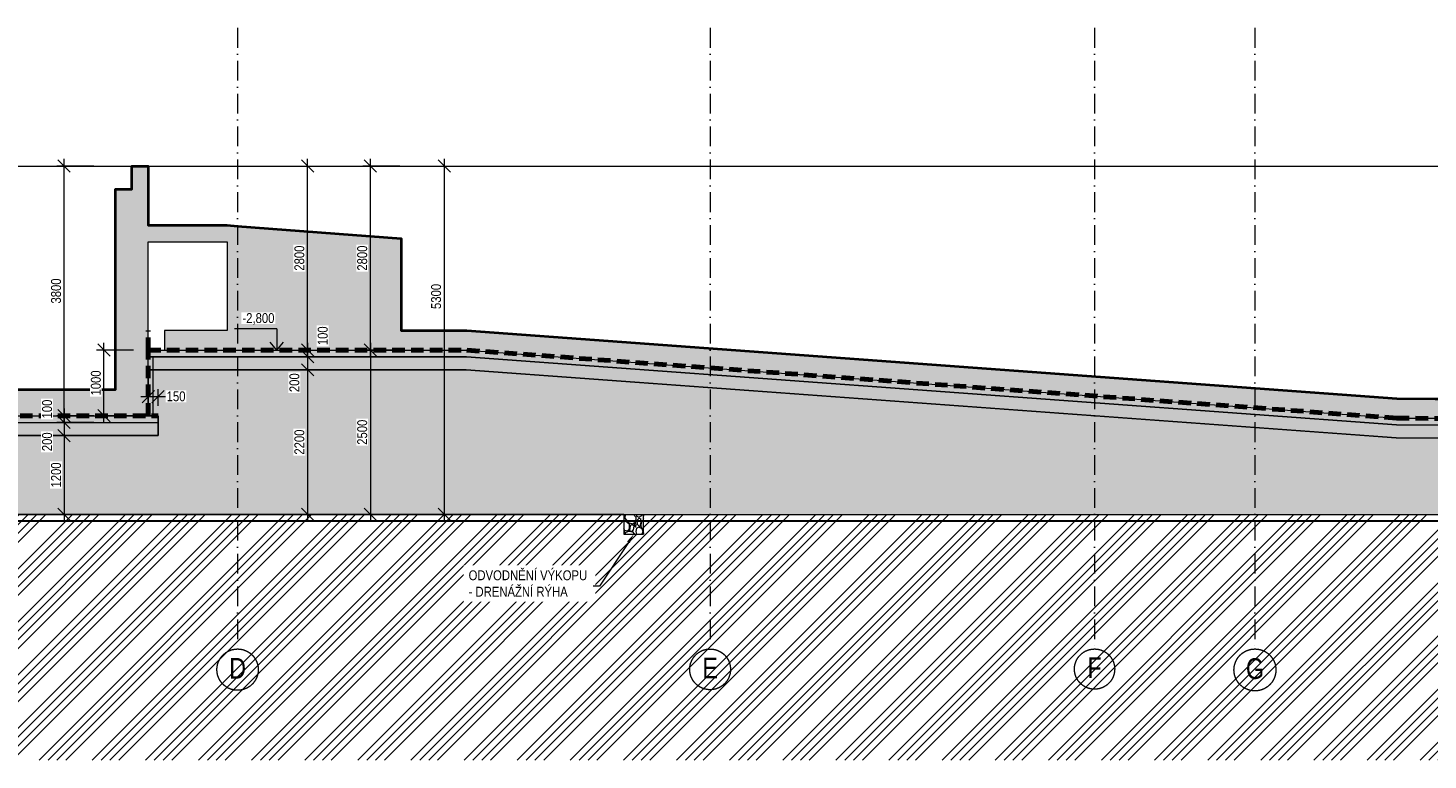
# Model space of a CAD drawing. Header units: millimetres. Extents: x -2694 to 670324, y -147023 to 76385.
# Tile 36 of 51: x 446682 to 467985, y -146531 to -135391. Entities that reach past the tile are written whole.
import ezdxf
from ezdxf import colors
from ezdxf.entities.mleader import LeaderData, LeaderLine
from ezdxf.enums import TextEntityAlignment as Align
from ezdxf.math import Vec2, Vec3

# ---------------------------------------------------------------- set-up
doc = ezdxf.new("R2010")
doc.units = ezdxf.units.MM
doc.header["$LTSCALE"] = 10
for name, pattern in [('Cerchovana 2x', [0.5, 0.3, -0.1, 0, -0.1]), ('DASHDOT', [25.4, 12.7, -6.35, 0, -6.35]), ('ČÁRKOVANÁ', [19.05, 12.7, -6.35])]:
    doc.linetypes.add(name, pattern=pattern)
doc.layers.get('0').update_dxf_attribs({"lineweight": 20})
doc.layers.get('Defpoints').update_dxf_attribs({"lineweight": 20})
for name, color, linetype, lineweight in [('_A_OSY_HPFM', 253, 'DASHDOT', 13), ('A_CARK', 72, 'ČÁRKOVANÁ', 20), ('A_KOTY', 7, 'Continuous', 13), ('A_LEGENDY', 21, 'Continuous', 13), ('A_TENKA', 4, 'Continuous', 20), ('A_TENKA_ZEMNI_PRACE', 31, 'Continuous', 20), ('A_TUCNA', 1, 'Continuous', 40)]:
    doc.layers.add(name, color=color, linetype=linetype, lineweight=lineweight)
doc.layers.add('A_SRAF', color=8, linetype='Continuous', lineweight=13, transparency=0.3)
doc.layers.add('A_SRAFY_ZB', color=7, linetype='Continuous', lineweight=13, true_color=0xc8c8c8, transparency=0.3)
doc.styles.add('ARIAL', font='arial.ttf')
doc.styles.add('KÓTY', font='ARIALN.TTF')
doc.linetypes.add('CIKCAK', pattern='A,0.00254,-5.08,[131,ltypeshp.shx,S=5.08,R=0,X=-5.08,Y=0],-10.16,[131,ltypeshp.shx,S=5.08,R=180,X=5.08,Y=0],-5.08', length=20.32254)
doc.dimstyles.new('INPROS - 75', dxfattribs={"dimscale": 75, "dimtxt": 2, "dimasz": 2.5, "dimexe": 1.5, "dimexo": 2, "dimtad": 1, "dimdec": 0, "dimrnd": 5, "dimtxsty": 'KÓTY', "dimblk": 'OBLIQUE', "dimcen": 2.5, "dimdle": 1.5, "dimadec": 0, "dimazin": 0, "dimtfac": 1, "dimtdec": 0, "dimtmove": 2, "dimatfit": 3, "dimldrblk": 'OBLIQUE', "dimfxl": 6, "dimfxlon": 1, "dimtfill": 1, "dimlwd": -1, "dimlwe": -1, "dimarcsym": 0})

# ---------------------------------------------------------------- blocks, each defined once
blk = doc.blocks.new('_Oblique')
at = {"color": 0, "linetype": 'ByBlock', "lineweight": -2}
blk.add_line((-0.5, -0.5), (0.5, 0.5), dxfattribs=at)
blk = doc.blocks.new('*D66')
at = {"layer": 'A_KOTY', "color": 0, "transparency": 16777216}
for p, q in [((450935, -140406), (450935, -137381)), ((450935, -137493), (451048, -137493)), ((450935, -140293), (451048, -140293))]:
    blk.add_line(p, q, dxfattribs=at)
at = {"layer": 'Defpoints', "color": 0, "transparency": 16777216}
for p in [(450935, -137493), (450935, -137493), (450935, -140293)]:
    blk.add_point(p, dxfattribs=at)
at = {"layer": 'A_KOTY', "color": 0, "transparency": 16777216, "xscale": 187.5, "yscale": 187.5, "zscale": 187.5}
for p, rotation in [((450935, -137493), 90), ((450935, -140293), 270)]:
    blk.add_blockref('_Oblique', p, dxfattribs=dict(at, rotation=rotation))
at = {"layer": 'A_KOTY', "color": 0, "transparency": 16777216, "insert": (450812, -138893), "char_height": 150, "attachment_point": 5, "rotation": 90, "style": 'KÓTY', "bg_fill": 3, "box_fill_scale": 1.1, "bg_fill_color": 256, "bg_fill_true_color": 13158600, "bg_fill_transparency": 0}
blk.add_mtext('2800', dxfattribs=at)
blk = doc.blocks.new('*D316')
at = {"layer": 'A_KOTY', "color": 0, "transparency": 16777216}
for p, q in [((450935, -140181), (450935, -140506)), ((450935, -140293), (451048, -140293)), ((450935, -140393), (451048, -140393))]:
    blk.add_line(p, q, dxfattribs=at)
at = {"layer": 'Defpoints', "color": 0, "transparency": 16777216}
for p in [(450935, -140293), (450934, -140393), (450935, -140393)]:
    blk.add_point(p, dxfattribs=at)
at = {"layer": 'A_KOTY', "color": 0, "transparency": 16777216, "insert": (451167, -140075), "char_height": 150, "attachment_point": 5, "rotation": 90, "style": 'KÓTY', "bg_fill": 3, "box_fill_scale": 1.1, "bg_fill_color": 256, "bg_fill_true_color": 13158600, "bg_fill_transparency": 0}
blk.add_mtext('100', dxfattribs=at)
at = {"layer": 'A_KOTY', "color": 0, "transparency": 16777216, "xscale": 187.5, "yscale": 187.5, "zscale": 187.5}
for p, rotation in [((450935, -140293), 90), ((450935, -140393), 270)]:
    blk.add_blockref('_Oblique', p, dxfattribs=dict(at, rotation=rotation))
blk = doc.blocks.new('*D317')
at = {"layer": 'A_KOTY', "color": 0, "transparency": 16777216}
for p, q in [((450935, -140481), (450935, -142906)), ((450935, -140593), (451048, -140593)), ((451385, -142793), (450823, -142793))]:
    blk.add_line(p, q, dxfattribs=at)
at = {"layer": 'Defpoints', "color": 0, "transparency": 16777216}
for p in [(450935, -140593), (450935, -142793), (455711, -142793)]:
    blk.add_point(p, dxfattribs=at)
at = {"layer": 'A_KOTY', "color": 0, "transparency": 16777216, "xscale": 187.5, "yscale": 187.5, "zscale": 187.5}
for p, rotation in [((450935, -140593), 90), ((450935, -142793), 270)]:
    blk.add_blockref('_Oblique', p, dxfattribs=dict(at, rotation=rotation))
at = {"layer": 'A_KOTY', "color": 0, "transparency": 16777216, "insert": (450812, -141693), "char_height": 150, "attachment_point": 5, "rotation": 90, "style": 'KÓTY', "bg_fill": 3, "box_fill_scale": 1.1, "bg_fill_color": 256, "bg_fill_true_color": 13158600, "bg_fill_transparency": 0}
blk.add_mtext('2200', dxfattribs=at)
blk = doc.blocks.new('*D326')
at = {"layer": 'A_KOTY', "color": 0, "transparency": 16777216}
for p, q in [((453015, -137381), (453015, -142906)), ((452565, -137493), (453128, -137493)), ((452565, -142793), (453128, -142793))]:
    blk.add_line(p, q, dxfattribs=at)
at = {"layer": 'Defpoints', "color": 0, "transparency": 16777216}
for p in [(452360, -137493), (452360, -142793), (453015, -142793)]:
    blk.add_point(p, dxfattribs=at)
at = {"layer": 'A_KOTY', "color": 0, "transparency": 16777216, "xscale": 187.5, "yscale": 187.5, "zscale": 187.5}
for p, rotation in [((453015, -137493), 90), ((453015, -142793), 270)]:
    blk.add_blockref('_Oblique', p, dxfattribs=dict(at, rotation=rotation))
at = {"layer": 'A_KOTY', "color": 0, "transparency": 16777216, "insert": (452892, -139476), "char_height": 150, "attachment_point": 5, "rotation": 90, "style": 'KÓTY', "bg_fill": 3, "box_fill_scale": 1.1, "bg_fill_color": 256, "bg_fill_true_color": 13158600, "bg_fill_transparency": 0}
blk.add_mtext('5300', dxfattribs=at)
blk = doc.blocks.new('*D327')
at = {"layer": 'A_KOTY', "color": 0, "transparency": 16777216}
for p, q in [((447232, -141406), (447232, -137381)), ((447682, -137493), (447120, -137493)), ((447682, -141293), (447120, -141293))]:
    blk.add_line(p, q, dxfattribs=at)
at = {"layer": 'Defpoints', "color": 0, "transparency": 16777216}
for p in [(447232, -137493), (448386, -137493), (448511, -141293)]:
    blk.add_point(p, dxfattribs=at)
at = {"layer": 'A_KOTY', "color": 0, "transparency": 16777216, "xscale": 187.5, "yscale": 187.5, "zscale": 187.5}
for p, rotation in [((447232, -137493), 90), ((447232, -141293), 270)]:
    blk.add_blockref('_Oblique', p, dxfattribs=dict(at, rotation=rotation))
at = {"layer": 'A_KOTY', "color": 0, "transparency": 16777216, "insert": (447109, -139393), "char_height": 150, "attachment_point": 5, "rotation": 90, "style": 'KÓTY', "bg_fill": 3, "box_fill_scale": 1.1, "bg_fill_color": 256, "bg_fill_true_color": 13158600, "bg_fill_transparency": 0}
blk.add_mtext('3800', dxfattribs=at)
blk = doc.blocks.new('*D328')
at = {"layer": 'A_KOTY', "color": 0, "transparency": 16777216}
for p, q in [((447232, -141181), (447232, -141506)), ((447682, -141293), (447120, -141293)), ((447682, -141393), (447120, -141393))]:
    blk.add_line(p, q, dxfattribs=at)
at = {"layer": 'Defpoints', "color": 0, "transparency": 16777216}
for p in [(447232, -141393), (448511, -141293), (448661, -141393)]:
    blk.add_point(p, dxfattribs=at)
at = {"layer": 'A_KOTY', "color": 0, "transparency": 16777216, "xscale": 187.5, "yscale": 187.5, "zscale": 187.5}
for p, rotation in [((447232, -141293), 90), ((447232, -141393), 270)]:
    blk.add_blockref('_Oblique', p, dxfattribs=dict(at, rotation=rotation))
at = {"layer": 'A_KOTY', "color": 0, "transparency": 16777216, "insert": (446973, -141190), "char_height": 150, "attachment_point": 5, "rotation": 90, "style": 'KÓTY', "bg_fill": 3, "box_fill_scale": 1.1, "bg_fill_color": 256, "bg_fill_true_color": 13158600, "bg_fill_transparency": 0}
blk.add_mtext('100', dxfattribs=at)
blk = doc.blocks.new('*D329')
at = {"layer": 'A_KOTY', "color": 0, "transparency": 16777216}
for p, q in [((447682, -141393), (447120, -141393)), ((447232, -141281), (447232, -141706)), ((447682, -141593), (447120, -141593))]:
    blk.add_line(p, q, dxfattribs=at)
at = {"layer": 'Defpoints', "color": 0, "transparency": 16777216}
for p in [(448661, -141393), (447232, -141593), (448661, -141593)]:
    blk.add_point(p, dxfattribs=at)
at = {"layer": 'A_KOTY', "color": 0, "transparency": 16777216, "xscale": 187.5, "yscale": 187.5, "zscale": 187.5}
for p, rotation in [((447232, -141393), 90), ((447232, -141593), 270)]:
    blk.add_blockref('_Oblique', p, dxfattribs=dict(at, rotation=rotation))
at = {"layer": 'A_KOTY', "color": 0, "transparency": 16777216, "insert": (446973, -141688), "char_height": 150, "attachment_point": 5, "rotation": 90, "style": 'KÓTY', "bg_fill": 3, "box_fill_scale": 1.1, "bg_fill_color": 256, "bg_fill_true_color": 13158600, "bg_fill_transparency": 0}
blk.add_mtext('200', dxfattribs=at)
blk = doc.blocks.new('*D330')
at = {"layer": 'A_KOTY', "color": 0, "transparency": 16777216}
for p, q in [((447682, -141593), (447120, -141593)), ((447232, -141481), (447232, -142906)), ((447682, -142793), (447120, -142793))]:
    blk.add_line(p, q, dxfattribs=at)
at = {"layer": 'Defpoints', "color": 0, "transparency": 16777216}
for p in [(448661, -141593), (447232, -142793), (449870, -142793)]:
    blk.add_point(p, dxfattribs=at)
at = {"layer": 'A_KOTY', "color": 0, "transparency": 16777216, "xscale": 187.5, "yscale": 187.5, "zscale": 187.5}
for p, rotation in [((447232, -141593), 90), ((447232, -142793), 270)]:
    blk.add_blockref('_Oblique', p, dxfattribs=dict(at, rotation=rotation))
at = {"layer": 'A_KOTY', "color": 0, "transparency": 16777216, "insert": (447109, -142193), "char_height": 150, "attachment_point": 5, "rotation": 90, "style": 'KÓTY', "bg_fill": 3, "box_fill_scale": 1.1, "bg_fill_color": 256, "bg_fill_true_color": 13158600, "bg_fill_transparency": 0}
blk.add_mtext('1200', dxfattribs=at)
blk = doc.blocks.new('*D331')
at = {"layer": 'A_KOTY', "color": 0, "transparency": 16777216}
for p, q in [((448288, -140293), (447726, -140293)), ((447838, -141406), (447838, -140181)), ((448288, -141293), (447726, -141293))]:
    blk.add_line(p, q, dxfattribs=at)
at = {"layer": 'Defpoints', "color": 0, "transparency": 16777216}
for p in [(447838, -140293), (448760, -140293), (448661, -141293)]:
    blk.add_point(p, dxfattribs=at)
at = {"layer": 'A_KOTY', "color": 0, "transparency": 16777216, "xscale": 187.5, "yscale": 187.5, "zscale": 187.5}
for p, rotation in [((447838, -140293), 90), ((447838, -141293), 270)]:
    blk.add_blockref('_Oblique', p, dxfattribs=dict(at, rotation=rotation))
at = {"layer": 'A_KOTY', "color": 0, "transparency": 16777216, "insert": (447715, -140793), "char_height": 150, "attachment_point": 5, "rotation": 90, "style": 'KÓTY', "bg_fill": 3, "box_fill_scale": 1.1, "bg_fill_color": 256, "bg_fill_true_color": 13158600, "bg_fill_transparency": 0}
blk.add_mtext('1000', dxfattribs=at)
blk = doc.blocks.new('*D361')
at = {"layer": 'A_KOTY', "color": 0, "transparency": 16777216}
for p, q in [((451891, -140406), (451891, -137381)), ((452341, -137493), (451779, -137493)), ((452341, -140293), (451779, -140293))]:
    blk.add_line(p, q, dxfattribs=at)
at = {"layer": 'Defpoints', "color": 0, "transparency": 16777216}
for p in [(451891, -137493), (453360, -137493), (453360, -140293)]:
    blk.add_point(p, dxfattribs=at)
at = {"layer": 'A_KOTY', "color": 0, "transparency": 16777216, "xscale": 187.5, "yscale": 187.5, "zscale": 187.5}
for p, rotation in [((451891, -137493), 90), ((451891, -140293), 270)]:
    blk.add_blockref('_Oblique', p, dxfattribs=dict(at, rotation=rotation))
at = {"layer": 'A_KOTY', "color": 0, "transparency": 16777216, "insert": (451768, -138893), "char_height": 150, "attachment_point": 5, "rotation": 90, "style": 'KÓTY', "bg_fill": 3, "box_fill_scale": 1.1, "bg_fill_color": 256, "bg_fill_true_color": 13158600, "bg_fill_transparency": 0}
blk.add_mtext('2800', dxfattribs=at)
blk = doc.blocks.new('*D362')
at = {"layer": 'A_KOTY', "color": 0, "transparency": 16777216}
for p, q in [((451891, -140181), (451891, -142906)), ((451891, -140293), (452004, -140293)), ((451891, -142793), (452004, -142793))]:
    blk.add_line(p, q, dxfattribs=at)
at = {"layer": 'Defpoints', "color": 0, "transparency": 16777216}
for p in [(451891, -140293), (451891, -142793), (451891, -142793)]:
    blk.add_point(p, dxfattribs=at)
at = {"layer": 'A_KOTY', "color": 0, "transparency": 16777216, "xscale": 187.5, "yscale": 187.5, "zscale": 187.5}
for p, rotation in [((451891, -140293), 90), ((451891, -142793), 270)]:
    blk.add_blockref('_Oblique', p, dxfattribs=dict(at, rotation=rotation))
at = {"layer": 'A_KOTY', "color": 0, "transparency": 16777216, "insert": (451768, -141543), "char_height": 150, "attachment_point": 5, "rotation": 90, "style": 'KÓTY', "bg_fill": 3, "box_fill_scale": 1.1, "bg_fill_color": 256, "bg_fill_true_color": 13158600, "bg_fill_transparency": 0}
blk.add_mtext('2500', dxfattribs=at)
blk = doc.blocks.new('*D365')
at = {"layer": 'A_KOTY', "color": 0, "transparency": 16777216}
for p, q in [((450935, -140281), (450935, -140706)), ((450935, -140593), (450823, -140593)), ((450935, -140393), (451048, -140393))]:
    blk.add_line(p, q, dxfattribs=at)
at = {"layer": 'Defpoints', "color": 0, "transparency": 16777216}
for p in [(450934, -140393), (450935, -140593), (450935, -140593)]:
    blk.add_point(p, dxfattribs=at)
at = {"layer": 'A_KOTY', "color": 0, "transparency": 16777216, "xscale": 187.5, "yscale": 187.5, "zscale": 187.5, "rotation": 90}
blk.add_blockref('_Oblique', (450935, -140393), dxfattribs=at)
at = {"layer": 'A_KOTY', "color": 0, "transparency": 16777216, "insert": (450736, -140789), "char_height": 150, "attachment_point": 5, "rotation": 90, "style": 'KÓTY', "bg_fill": 3, "box_fill_scale": 1.1, "bg_fill_color": 256, "bg_fill_true_color": 13158600, "bg_fill_transparency": 0}
blk.add_mtext('200', dxfattribs=at)
at = {"layer": 'A_KOTY', "color": 0, "transparency": 16777216, "xscale": 187.5, "yscale": 187.5, "zscale": 187.5, "rotation": 270}
blk.add_blockref('_Oblique', (450935, -140593), dxfattribs=at)
blk = doc.blocks.new('*D434')
at = {"layer": 'A_KOTY', "color": 0, "transparency": 16777216}
for p, q in [((448398, -141000), (448773, -141000)), ((448511, -141143), (448511, -140888)), ((448661, -141143), (448661, -140888))]:
    blk.add_line(p, q, dxfattribs=at)
at = {"layer": 'Defpoints', "color": 0, "transparency": 16777216}
for p in [(448661, -141000), (448511, -141293), (448661, -141293)]:
    blk.add_point(p, dxfattribs=at)
at = {"layer": 'A_KOTY', "color": 0, "transparency": 16777216, "xscale": 187.5, "yscale": 187.5, "zscale": 187.5, "rotation": 180}
blk.add_blockref('_Oblique', (448511, -141000), dxfattribs=at)
at = {"layer": 'A_KOTY', "color": 0, "transparency": 16777216, "insert": (448935, -140997), "char_height": 150, "attachment_point": 5, "style": 'KÓTY', "bg_fill": 3, "box_fill_scale": 1.1, "bg_fill_color": 256, "bg_fill_true_color": 13158600, "bg_fill_transparency": 0}
blk.add_mtext('150', dxfattribs=at)
at = {"layer": 'A_KOTY', "color": 0, "transparency": 16777216, "xscale": 187.5, "yscale": 187.5, "zscale": 187.5}
blk.add_blockref('_Oblique', (448661, -141000), dxfattribs=at)

msp = doc.modelspace()

# ---------------------------------------------------------------- hatches: boundary and pattern name
at = {"layer": 'A_SRAF'}
h = msp.add_hatch(dxfattribs=at)
h.set_pattern_fill('ANSI34', color=256, scale=30)
h.set_pattern_definition([(45, (0, 12784.5), (-404.1115, 404.1115), []), (45, (134.7, 12784.5), (-404.1115, 404.1115), []), (45, (269.4, 12784.5), (-404.1115, 404.1115), []), (45, (404.1, 12784.5), (-404.1115, 404.1115), [])])
h.paths.add_polyline_path([(489288, -138493.2), (488153.1, -138493.2), (488153.1, -142493.2), (488049.5, -142493.2), (488049.5, -139593.2), (485205, -139593.2), (484980, -140043.2), (479490, -140043.2), (477990, -142793.2), (477990, -143093.2), (477690, -143093.2), (477690, -142793.2), (456049.9, -142793.2), (456049.9, -143093.2), (455749.9, -143093.2), (455749.9, -142793.2), (434109.8, -142793.2), (434109.8, -143093.2), (433809.8, -143093.2), (433809.8, -142793.2), (432310, -140043.2), (431810, -140043.2), (430964.6, -138493.2), (430090.3, -138493.2), (430090.3, -146531.1), (489288, -146531.1)])
h = msp.add_hatch(dxfattribs=at)
h.set_pattern_fill('AR-CONC', color=256, scale=2)
h.set_pattern_definition([(50, (0, 14539.5), (364.36934, -31.87817), [38.1, -419.1]), (355, (0, 14539.5), (-70.48684, 382.1137), [30.48, -335.28117]), (100.451445, (30.36, 14536.85), (293.8825, 350.2355), [32.38002, -356.1805]), (46.1842, (0, 14641.1), (542.1581, -84.08466), [57.15, -628.65]), (96.63556, (45.2, 14634.1), (474.80827, 494.85225), [48.57005, -534.2712]), (351.18415, (0, 14641.1), (474.80827, 494.85225), [45.71993, -502.91946]), (21, (50.8, 14615.7), (303.22878, -204.5304), [38.1, -419.1]), (326, (50.8, 14615.7), (123.60406, 368.37593), [30.48, -335.28]), (71.451445, (76.07, 14598.66), (426.83284, 163.84554), [32.38002, -356.17988]), (37.5, (0, 14539.5), (6.177207, 169.110078), [0, -331.216, 0, -340.36, 0, -336.55]), (7.5, (0, 14539.5), (133.639325, 200.36115), [0, -194.056, 0, -323.596, 0, -128.27]), (327.5, (-113.28, 14539.5), (271.18119, -11.457488), [0, -127, 0, -396.24, 0, -525.78]), (317.5, (-164.08, 14539.5), (296.25836, 50.85298), [0, -165.1, 0, -263.144, 0, -373.38])])
h.paths.add_polyline_path([(479490, -140043.2), (484980, -140043.2), (485205, -139593.2), (488049.5, -139593.2), (488049.5, -138493.2), (484040, -138493.2), (484040, -138743.2), (477139, -138743.2), (477140, -141408.2), (477290, -141408.2), (477290, -141708.2), (467499, -141628.2), (453349, -140593.2), (448510.8, -140593.2), (448510.8, -141293.2), (448660.8, -141293.2), (448660.8, -141593.2), (434560.8, -141593.2), (434560.8, -141293.2), (434710.8, -141293.2), (434710.8, -138493.2), (430964.6, -138493.2), (431810, -140043.2), (432310, -140043.2), (433809.8, -142793.2), (477990, -142793.2)])
h = msp.add_hatch(dxfattribs=at)
h.set_pattern_fill('ANSI36', color=256, scale=16.5)
h.set_pattern_definition([(45, (0, 7831.145), (27.7826674, 101.8697804), [130.96875, -26.19375, 0, -26.19375])])
h.paths.add_polyline_path([(448510.8, -140293.2), (453360, -140293.2), (467510, -141328.2), (477140, -141408.2), (477290, -141408.2), (477290, -141508.2), (474629.2, -141497.9), (467506.3, -141428.2), (453356.3, -140393.2), (448510.8, -140393.2)])
h = msp.add_hatch(dxfattribs=at)
h.set_pattern_fill('GRAVEL', color=256, scale=11, angle=-90)
h.paths.add_polyline_path([(453356.3, -140393.2), (448510.8, -140393.2), (448510.8, -140593.2), (453349, -140593.2), (467020.5, -141593.2), (467499, -141628.2), (469107.9, -141628.3), (475040, -141708.2), (477140, -141708.2), (477290, -141708.2), (477290, -141508.2), (477140, -141508.2), (475438.7, -141508.2), (475038.7, -141503.1), (474629.2, -141497.9), (467506.3, -141428.2)])
h = msp.add_hatch(dxfattribs=at)
h.set_pattern_fill('ANSI36', color=256, scale=16.5)
h.set_pattern_definition([(45, (416120, 211631.866), (27.782667, 101.86978), [130.96875, -26.19375, 0, -26.19375])])
h.paths.add_polyline_path([(448660.8, -141393.2), (448660.8, -141293.2), (434560.8, -141293.2), (434560.8, -141393.2)])
h = msp.add_hatch(dxfattribs=at)
h.set_pattern_fill('GRAVEL', color=256, scale=11, angle=-90)
h.paths.add_polyline_path([(448660.8, -141393.2), (434610.8, -141393.2), (434560.8, -141393.2), (434560.8, -141593.2), (448660.8, -141593.2)])
h = msp.add_hatch(dxfattribs=at)
h.set_pattern_fill('GRAVEL', color=256, scale=11, angle=-90)
h.paths.add_polyline_path([(456049.9, -143093.2), (456049.9, -142793.2), (455749.9, -142793.2), (455749.9, -143093.2)])
at = {"layer": 'A_SRAFY_ZB', "linetype": 'Continuous', "lineweight": -3}
for points in [[(448260.8, -137493.2), (448511.3, -137493.2), (448511.3, -137843.2), (448260.8, -137843.2)], [(448510.8, -140893.2), (448010.8, -140893.2), (448010.8, -137843.2), (448510.8, -137843.2)], [(448510.8, -138393.2), (449710, -138393.2), (449710, -138643.2), (448510.8, -138643.2)], [(448760, -140293.2), (448760, -139993.2), (449710, -139993.2), (449710, -138393.2), (452360, -138593.2), (452360, -139993.2), (453360, -139993.2), (453360, -140293.2)], [(453360, -139993.2), (467510, -141028.2), (467510, -141328.2), (453360, -140293.2)], [(442410.8, -140893.2), (448510.8, -140893.2), (448510.8, -141293.2), (442410.8, -141293.2)], [(467510, -141028.2), (469110, -141028.3), (469110, -141328.3), (467510, -141328.2)]]:
    msp.add_hatch(color=256, dxfattribs=at).paths.add_polyline_path(points, flags=16)

# ---------------------------------------------------------------- linework, layer by layer
at = {"layer": '_A_OSY_HPFM', "linetype": 'Cerchovana 2x', "ltscale": 100, "transparency": 33554687}
for p, q in [((449869.9, -135390.6), (449869.9, -144842.1)), ((457059.9, -135390.6), (457059.9, -144842.1)), ((462909.9, -135390.6), (462909.9, -144842.1)), ((465349.9, -135390.6), (465349.9, -144842.1))]:
    msp.add_line(p, q, dxfattribs=at)
at = {"layer": '_A_OSY_HPFM', "linetype": 'Cerchovana 2x', "ltscale": 10000, "transparency": 33554687}
for centre, radius in [((449871.2, -145155.8), 314.2), ((457061.2, -145151.8), 310), ((462911.3, -145147.6), 306), ((465351.5, -145160.3), 318.8)]:
    msp.add_circle(centre, radius, dxfattribs=at)
at = {"layer": 'A_CARK', "color": 1, "lineweight": 70, "ltscale": 1.5}
for points in [[(448510.8, -141293.2), (448510.8, -140293.2), (453360, -140293.2), (467510, -141328.2), (477140, -141408.2), (477139, -138443.2), (483890, -138443.2), (483890, -137693.2)], [(448510.8, -140293.2), (448510.8, -139993.2)], [(434560.8, -141293.2), (448660.8, -141293.2)]]:
    msp.add_lwpolyline(points, dxfattribs=at)
at = {"layer": 'A_CARK', "linetype": 'CIKCAK', "lineweight": 15, "ltscale": 0.4}
msp.add_lwpolyline([(448585.8, -141293.2), (448585.8, -140393.2)], dxfattribs=at)
at = {"layer": 'A_CARK', "color": 6, "linetype": 'CIKCAK', "lineweight": 30, "ltscale": 0.7}
msp.add_lwpolyline([(433809.8, -142892.7), (477990, -142893.2)], dxfattribs=at)
at = {"layer": 'A_KOTY'}
for p, q in [((450468.4, -140293.2), (450367.8, -140171.9)), ((450468.4, -140293.2), (450367.8, -140171.9)), ((450468.4, -139968.9), (450468.4, -140293.2))]:
    msp.add_line(p, q, dxfattribs=at)
msp.add_lwpolyline([(450468.4, -139968.9), (449824.2, -139968.9)], dxfattribs=at)
at = {"layer": 'A_SRAF'}
for points in [[(455749.9, -142793.2), (434109.8, -142793.2), (434109.8, -143093.2), (433809.8, -143093.2), (433809.8, -142793.2), (432310, -140043.2), (431810, -140043.2), (430964.6, -138493.2), (430090.3, -138493.2)], [(433809.8, -142793.2), (477990, -142793.2), (479490, -140043.2), (484980, -140043.2), (485205, -139593.2), (488049.5, -139593.2), (488049.5, -138493.2), (484040, -138493.2), (484040, -138743.2), (477139, -138743.2), (477140, -141408.2), (477290, -141408.2), (477290, -141708.2), (467499, -141628.2), (453349, -140593.2), (448510.8, -140593.2), (448510.8, -141293.2), (448660.8, -141293.2), (448660.8, -141593.2), (434560.8, -141593.2)], [(433809.8, -142793.2), (477990, -142793.2), (479490, -140043.2), (484980, -140043.2), (485205, -139593.2), (488049.5, -139593.2), (488049.5, -138493.2), (484040, -138493.2), (484040, -138743.2), (477139, -138743.2), (477140, -141408.2), (477290, -141408.2), (477290, -141708.2), (467499, -141628.2), (453349, -140593.2), (448510.8, -140593.2), (448510.8, -141293.2), (448660.8, -141293.2), (448660.8, -141593.2), (434560.8, -141593.2)], [(448510.8, -140293.2), (453360, -140293.2), (467510, -141328.2), (477140, -141408.2), (477290, -141408.2), (477290, -141508.2), (474629.2, -141497.9), (467506.3, -141428.2), (453356.3, -140393.2), (448510.8, -140393.2), (448510.8, -140293.2)], [(448510.8, -140293.2), (453360, -140293.2), (467510, -141328.2), (477140, -141408.2), (477290, -141408.2), (477290, -141508.2), (474629.2, -141497.9), (467506.3, -141428.2), (453356.3, -140393.2), (448510.8, -140393.2), (448510.8, -140293.2)]]:
    msp.add_lwpolyline(points, dxfattribs=at)
at = {"layer": 'A_TENKA', "linetype": 'Continuous', "transparency": 33554687}
for p, q in [((448260.8, -137493.2), (448260.8, -137843.2)), ((448511.3, -137493.2), (448260.8, -137493.2)), ((448511.3, -137843.2), (448511.3, -137493.2)), ((448010.8, -137843.2), (448010.8, -140893.2)), ((448260.8, -137843.2), (448010.8, -137843.2)), ((448510.8, -138393.2), (448510.8, -137843.2)), ((448510.8, -137843.2), (448511.3, -137843.2)), ((449710, -138393.2), (448510.8, -138393.2)), ((452360, -138593.2), (449710, -138393.2)), ((448510.8, -138643.2), (449710, -138643.2)), ((448510.8, -140893.2), (448510.8, -138643.2)), ((449710, -138643.2), (449710, -139993.2)), ((452360, -139993.2), (452360, -138593.2)), ((448760, -139993.2), (448760, -140293.2)), ((449710, -139993.2), (448760, -139993.2)), ((453360, -139993.2), (452360, -139993.2)), ((467510, -141028.2), (453360, -139993.2)), ((448760, -140293.2), (453360, -140293.2)), ((453360, -140293.2), (467510, -141328.2)), ((448010.8, -140893.2), (442410.8, -140893.2)), ((448510.8, -141293.2), (448510.8, -140893.2)), ((469110, -141028.3), (467510, -141028.2)), ((442410.8, -141293.2), (448510.8, -141293.2)), ((467506.3, -141428.2), (469109.9, -141428.3)), ((467510, -141328.2), (469110, -141328.3))]:
    msp.add_line(p, q, dxfattribs=at)
at = {"layer": 'A_TENKA', "color": 5}
msp.add_lwpolyline([(435190.8, -137493.2), (483590, -137493.2)], dxfattribs=at)
at = {"layer": 'A_TENKA', "linetype": 'Continuous', "transparency": 33554687}
for points in [[(448510.8, -140293.2), (453360, -140293.2), (467510, -141328.2)], [(448510.8, -140393.2), (453356.3, -140393.2), (467506.3, -141428.2)], [(434710.8, -141293.2), (434560.8, -141293.2), (434560.8, -141393.2), (448510.8, -141393.2), (448660.8, -141393.2), (448660.8, -141293.2), (448510.8, -141293.2)]]:
    msp.add_lwpolyline(points, dxfattribs=at)
at = {"layer": 'A_TENKA_ZEMNI_PRACE', "linetype": 'Continuous', "transparency": 33554687}
msp.add_line((467499, -141628.2), (469109.9, -141628.3), dxfattribs=at)
for points in [[(448510.8, -140593.2), (453349, -140593.2), (467020.5, -141593.2)], [(448660.8, -141593.2), (448660.8, -141393.2)], [(434560.8, -141593.2), (448660.8, -141593.2)], [(467020.5, -141593.2), (467499, -141628.2)], [(433809.8, -142793.2), (477611.8, -142793.2)]]:
    msp.add_lwpolyline(points, dxfattribs=at)
at = {"layer": 'A_TENKA_ZEMNI_PRACE'}
msp.add_lwpolyline([(455749.9, -142793.2), (455749.9, -143093.2), (456049.9, -143093.2), (456049.9, -142793.2)], dxfattribs=at)
at = {"layer": 'A_TUCNA', "color": 23}
msp.add_lwpolyline([(442410.8, -140893.2), (448010.8, -140893.2), (448010.8, -137843.2), (448260.8, -137843.2), (448260.8, -137493.2), (448511.3, -137493.2), (448511.3, -138393.2), (449710, -138393.2), (449869.9, -138405.2), (452360, -138593.2), (452360, -139993.2), (453360, -139993.2), (467510, -141028.2), (476839, -141108.2)], dxfattribs=at)

# ---------------------------------------------------------------- texts
at = {"layer": '_A_OSY_HPFM', "linetype": 'Cerchovana 2x', "ltscale": 100, "transparency": 33554687, "style": 'ARIAL'}
for s, width, p, p2 in [('D', 0.800221, (449744.1, -145292.8), (449998.4, -145292.8)), ('E', 0.800324, (456943.7, -145288.8), (457178.7, -145288.8)), ('F', 0.800296, (462803.8, -145284.6), (463018.9, -145284.6)), ('G', 0.800191, (465214.6, -145297.4), (465488.5, -145297.4))]:
    msp.add_text(s, height=315, dxfattribs=dict(at, width=width)).set_placement(p, p2, align=Align.FIT)

# ---------------------------------------------------------------- next in the draw order: texts
at = {"layer": 'A_KOTY', "insert": (450188.1, -139819.5), "char_height": 150, "attachment_point": 5, "style": 'KÓTY', "bg_fill": 3, "box_fill_scale": 1.1, "bg_fill_color": 256, "bg_fill_true_color": 13158600, "bg_fill_transparency": 0}
msp.add_mtext('\\A1;-2,800', dxfattribs=at)

# ---------------------------------------------------------------- next in the draw order: dimensions: what is measured, and where the dimension line sits
at = {"layer": 'A_KOTY'}
for base, p1, p2, angle, picture, middle in [((447232.5, -137493.2), (448510.8, -141293.2), (448386, -137493.2), 90, '*D327', (447109, -139393.2)), ((450935.4, -137493.2), (450935.4, -140293.2), (450935.4, -137493.2), 270, '*D66', (450811.9, -138893.2))]:
    dim = msp.add_linear_dim(base=base, p1=p1, p2=p2, angle=angle, dimstyle='INPROS - 75', dxfattribs=at)
    dim.commit()
    dim.dimension.update_dxf_attribs({"geometry": picture, "text_midpoint": middle})

# ---------------------------------------------------------------- next in the draw order: leaders
at = {"layer": 'A_LEGENDY'}
ml = msp.add_multileader_mtext('Standard', dxfattribs=at)
ml.set_content('ODVODNĚNÍ VÝKOPU \\P- DRENÁŽNÍ RÝHA', color=256, style='KÓTY')
ml.set_leader_properties(color=256, linetype='Continuous', lineweight=-1)
ml.build(insert=Vec2(0, 0))
ml.multileader.update_dxf_attribs({"text_left_attachment_type": 2, "text_right_attachment_type": 2, "dogleg_length": 66.7, "arrow_head_size": 150})
ctx = ml.context
ctx.base_point, ctx.char_height, ctx.arrow_head_size, ctx.landing_gap_size, ctx.plane_origin = Vec3(453273.8, -143883.7), 150, 150, 112.5, Vec3(460110.4, -138095.6)
ctx.left_attachment, ctx.right_attachment = 2, 2
notes = []
notes.append((ctx, [(1, (1, 1, 0), (455380.4, -143883.7), (-1, 0), 100, [(0, [(455899.9, -143093.2)], 0, [])])]))
ctx.mtext.insert, ctx.mtext.rotation, ctx.mtext.defined_height, ctx.mtext.flow_direction = Vec3(453386.3, -143644.7), 6.2831853, 238.9, 5
ctx.mtext.has_bg_fill, ctx.mtext.bg_color, ctx.mtext.bg_scale_factor, ctx.mtext.bg_transparency, ctx.mtext.use_window_bg_color = 1, -1027028792, 1.5, 0, 1
for ctx, leaders in notes:
    for number, flags, end, landing, length, lines in leaders:
        leader = LeaderData()
        leader.index, (leader.has_last_leader_line, leader.has_dogleg_vector, leader.attachment_direction) = number, flags
        leader.last_leader_point, leader.dogleg_vector, leader.dogleg_length = Vec3(end), Vec3(landing), length
        for number, points, colour, breaks in lines:
            line = LeaderLine()
            line.index, line.vertices, line.color, line.breaks = number, Vec3.list(points), colors.encode_raw_color(colour), breaks
            leader.lines.append(line)
        ctx.leaders.append(leader)

# ---------------------------------------------------------------- next in the draw order: dimensions: what is measured, and where the dimension line sits
at = {"layer": 'A_KOTY'}
for base, p1, p2, angle, picture, middle in [((450935.4, -140393.2), (450935.4, -140293.2), (450933.5, -140393.2), 270, '*D316', (451166.6, -140075.2)), ((447232.5, -141393.2), (448510.8, -141293.2), (448660.8, -141393.2), 90, '*D328', (446973.1, -141190.3))]:
    dim = msp.add_linear_dim(base=base, p1=p1, p2=p2, angle=angle, dimstyle='INPROS - 75', dxfattribs=at)
    dim.commit()
    dim.dimension.update_dxf_attribs({"geometry": picture, "text_midpoint": middle, "dimtype": 160})

# ---------------------------------------------------------------- next in the draw order: dimensions: what is measured, and where the dimension line sits
dim = msp.add_linear_dim(base=(450935.4, -142793.2), p1=(450935.4, -140593.2), p2=(455710.8, -142793.2), angle=270, dimstyle='INPROS - 75', dxfattribs=at)
dim.commit()
dim.dimension.update_dxf_attribs({"geometry": '*D317', "text_midpoint": (450811.9, -141693.2)})
dim = msp.add_linear_dim(base=(447232.5, -141593.2), p1=(448660.8, -141393.2), p2=(448660.8, -141593.2), angle=90, dimstyle='INPROS - 75', dxfattribs=at)
dim.commit()
dim.dimension.update_dxf_attribs({"geometry": '*D329', "text_midpoint": (446973.1, -141687.7), "dimtype": 160})

# ---------------------------------------------------------------- next in the draw order: dimensions: what is measured, and where the dimension line sits
for base, p1, p2, angle, picture, middle in [((453015.3, -142793.2), (452360, -137493.2), (452360, -142793.2), 90, '*D326', (452891.8, -139475.7)), ((450935.4, -140593.2), (450933.5, -140393.2), (450935.4, -140593.2), 270, '*D365', (450735.7, -140789))]:
    dim = msp.add_linear_dim(base=base, p1=p1, p2=p2, angle=angle, dimstyle='INPROS - 75', dxfattribs=at)
    dim.commit()
    dim.dimension.update_dxf_attribs({"geometry": picture, "text_midpoint": middle, "dimtype": 160})
dim = msp.add_linear_dim(base=(447232.5, -142793.2), p1=(448660.8, -141593.2), p2=(449869.9, -142793.2), angle=90, dimstyle='INPROS - 75', dxfattribs=at)
dim.commit()
dim.dimension.update_dxf_attribs({"geometry": '*D330', "text_midpoint": (447109, -142193.2)})

# ---------------------------------------------------------------- next in the draw order: linework, layer by layer
msp.add_line((450468.4, -140293.2), (450569.1, -140171.9), dxfattribs=at)

# ---------------------------------------------------------------- next in the draw order: dimensions: what is measured, and where the dimension line sits
for base, p1, p2, picture, middle in [((451891.2, -137493.2), (453360, -140293.2), (453360, -137493.2), '*D361', (451767.7, -138893.2)), ((447838.3, -140293.2), (448660.8, -141293.2), (448760, -140293.2), '*D331', (447714.9, -140793.2))]:
    dim = msp.add_linear_dim(base=base, p1=p1, p2=p2, angle=90, dimstyle='INPROS - 75', dxfattribs=at)
    dim.commit()
    dim.dimension.update_dxf_attribs({"geometry": picture, "text_midpoint": middle})

# ---------------------------------------------------------------- next in the draw order: dimensions: what is measured, and where the dimension line sits
dim = msp.add_linear_dim(base=(451891.2, -142793.2), p1=(451891.2, -140293.2), p2=(451891.2, -142793.2), angle=90, dimstyle='INPROS - 75', dxfattribs=at)
dim.commit()
dim.dimension.update_dxf_attribs({"geometry": '*D362', "text_midpoint": (451767.7, -141543.2)})
dim = msp.add_linear_dim(base=(448660.8, -141000), p1=(448510.8, -141293.2), p2=(448660.8, -141293.2), dimstyle='INPROS - 75', dxfattribs=at)
dim.commit()
dim.dimension.update_dxf_attribs({"geometry": '*D434', "text_midpoint": (448935.2, -140997.3), "dimtype": 160})

doc.saveas('drawing.dxf')
